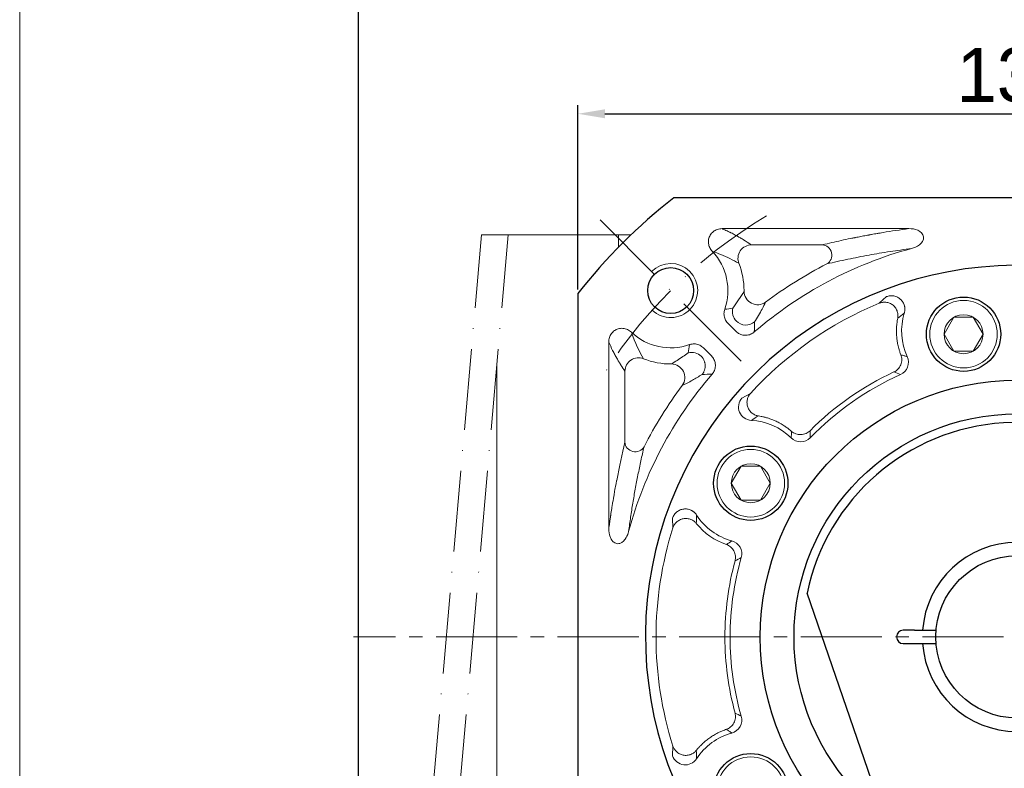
# Model space of a CAD drawing. Header units: millimetres. Extents: x 6170 to 7011, y -653 to -58.
# Tile 3 of 12: x 6170 to 6315, y -276 to -165. Entities that reach past the tile are written whole.
import ezdxf

# ---------------------------------------------------------------- set-up
doc = ezdxf.new("R2010")
doc.units = ezdxf.units.MM
doc.header["$PDSIZE"] = -5
doc.linetypes.add('ACAD_ISO10W100', pattern=[18, 12, -3, 0, -3])
doc.linetypes.add('点画线', pattern=[18, 12, -2, 2, -2])
doc.layers.get('0').update_dxf_attribs({"lineweight": 18})
doc.layers.get('Defpoints').update_dxf_attribs({"lineweight": 18})
for name, color, linetype, lineweight in [('7中心线层', 7, '点画线', 18), ('中心线层', 7, 'ACAD_ISO10W100', 0), ('图框_外框线', 7, 'Continuous', 18), ('尺寸线层', 3, 'Continuous', 18), ('粗实线', 7, 'Continuous', 40), ('细实线', 7, 'Continuous', 18)]:
    doc.layers.add(name, color=color, linetype=linetype, lineweight=lineweight)
doc.styles.add('工程字', font='txt')
doc.dimstyles.new('ISO-25', dxfattribs={"dimtxt": 8, "dimasz": 4, "dimexe": 1.25, "dimexo": 0.625, "dimgap": 1.7, "dimtad": 1, "dimtxsty": '工程字', "dimcen": 2, "dimdle": 8, "dimadec": 0, "dimazin": 0, "dimtfac": 1, "dimtmove": 0, "dimatfit": 3, "dimfxl": 1, "dimarcsym": 0})

# ---------------------------------------------------------------- blocks, each defined once
blk = doc.blocks.new('*D84')
at = {"layer": 'Defpoints', "color": 0}
for p in [(6382.28, -179.06), (6252.28, -205.69), (6382.28, -205.69)]:
    blk.add_point(p, dxfattribs=at)
at = {"layer": '尺寸线层', "color": 0, "lineweight": -2}
for p, q in [((6252.28, -205.06), (6252.28, -177.81)), ((6382.28, -205.06), (6382.28, -177.81)), ((6256.28, -179.06), (6378.28, -179.06))]:
    blk.add_line(p, q, dxfattribs=at)
at = {"layer": '尺寸线层', "color": 0}
for points in [[(6256.28, -178.4), (6256.28, -179.73), (6252.28, -179.06)], [(6378.28, -179.73), (6378.28, -178.4), (6382.28, -179.06)]]:
    blk.add_solid(points, dxfattribs=at)
at = {"layer": '尺寸线层', "color": 0, "insert": (6317.28, -173.36), "char_height": 8, "attachment_point": 5, "style": '工程字'}
blk.add_mtext('130', dxfattribs=at)
blk = doc.blocks.new('*D85')
at = {"layer": 'Defpoints', "color": 0}
for p in [(6381.27, -192.5), (6355.82, -217.95), (6402.15, -233.75), (6247.28, -256.49), (6387.28, -256.49)]:
    blk.add_point(p, dxfattribs=at)
at = {"layer": '尺寸线层', "color": 0, "lineweight": -2}
blk.add_line((6387.91, -256.49), (6406.4, -256.49), dxfattribs=at)
blk.add_arc((6317.28, -256.49), 87.87, 2.6085, 42.3915, dxfattribs=at)
at = {"layer": '尺寸线层', "color": 0}
for points in [[(6382.66, -196.79), (6381.69, -197.71), (6379.41, -194.36)], [(6404.39, -252.51), (6405.72, -252.48), (6405.15, -256.49)]]:
    blk.add_solid(points, dxfattribs=at)
at = {"layer": '尺寸线层', "color": 0, "insert": (6403.73, -220.69), "char_height": 8, "attachment_point": 5, "rotation": 292.5, "style": '工程字'}
blk.add_mtext('45%%d', dxfattribs=at)
blk = doc.blocks.new('*D86')
at = {"layer": 'Defpoints', "color": 0}
for p in [(6247.28, -256.49), (6387.28, -256.49), (6355.82, -295.03), (6393.17, -300.31), (6381.27, -320.49)]:
    blk.add_point(p, dxfattribs=at)
at = {"layer": '尺寸线层', "color": 0, "lineweight": -2}
blk.add_line((6387.91, -256.49), (6406.16, -256.49), dxfattribs=at)
blk.add_arc((6317.28, -256.49), 87.63, 317.6157, 357.3843, dxfattribs=at)
at = {"layer": '尺寸线层', "color": 0}
for points in [[(6405.48, -260.51), (6404.15, -260.48), (6404.91, -256.49)], [(6381.52, -315.1), (6382.49, -316.02), (6379.24, -318.45)]]:
    blk.add_solid(points, dxfattribs=at)
at = {"layer": '尺寸线层', "color": 0, "insert": (6392.97, -287.84), "char_height": 8, "attachment_point": 5, "rotation": 67.5, "style": '工程字'}
blk.add_mtext('45%%d', dxfattribs=at)
blk = doc.blocks.new('*D95')
at = {"layer": 'Defpoints', "color": 0}
for p in [(6355.19, -194.7), (6279.37, -318.29)]:
    blk.add_point(p, dxfattribs=at)
at = {"layer": '尺寸线层', "color": 0, "lineweight": -2}
blk.add_line((6298.09, -287.76), (6282.24, -313.6), dxfattribs=at)
at = {"layer": '尺寸线层', "color": 0}
blk.add_solid([(6281.46, -313.12), (6283.02, -314.08), (6279.37, -318.29)], dxfattribs=at)
at = {"layer": '尺寸线层', "color": 0, "insert": (6286.92, -295.46), "char_height": 8.5, "attachment_point": 5, "rotation": 58.4699, "style": '工程字'}
blk.add_mtext('{{\\H0.9412x;∅145}}', dxfattribs=at)

msp = doc.modelspace()

# ---------------------------------------------------------------- linework, layer by layer
for p, q in [((6273.6397, -196.0653), (6301.2724, -196.0653)), ((6237.9938, -196.9919), (6257.7778, -196.9919)), ((6258.2801, -196.9919), (6243.2802, -196.9919)), ((6260.1314, -196.9919), (6258.2801, -196.9919)), ((6258.2801, -196.9919), (6258.2801, -198.8265)), ((6258.2801, -196.9919), (6258.2801, -198.8272)), ((6288.4667, -198.4568), (6277.9516, -198.4568)), ((6275.6861, -211.2585), (6274.4936, -210.066)), ((6256.8535, -240.4842), (6256.8535, -212.8515)), ((6270.8543, -213.7054), (6272.0467, -214.8979)), ((6240.2778, -315.4919), (6240.2778, -216.083)), ((6240.2778, -315.9919), (6240.2778, -216.083)), ((6240.2778, -216.083), (6240.2778, -256.4919)), ((6259.245, -217.1634), (6259.245, -227.6785))]:
    msp.add_line(p, q)
at = {"color": 7, "linetype": 'Continuous', "lineweight": 15}
for p, q in [((6297.9785, -206.127), (6296.9095, -207.0973)), ((6277.8314, -220.4558), (6276.5541, -221.1285)), ((6266.2915, -238.9038), (6266.3476, -240.3464)), ((6266.3476, -272.6374), (6266.2915, -274.08))]:
    msp.add_line(p, q, dxfattribs=at)
for centre, radius, start, end in [((6266.0149, -205.2266), 8.4734, 340.865406, 43.2348), ((6317.2801, -256.4919), 59.5734, 105.196544, 130.746969), ((6266.0149, -205.2266), 10.8649, 0, 21.812672), ((6317.2801, -256.4919), 61.9649, 117.003596, 126.90813), ((6266.0149, -205.2266), 10.8649, 359.442948, 0), ((6266.0149, -205.2266), 8.4734, 226.7652, 289.134578), ((6266.0149, -205.2266), 10.8649, 248.187328, 270.557052), ((6317.2801, -256.4919), 59.5734, 139.253028, 164.803455), ((6317.2801, -256.4919), 61.9649, 143.09187, 152.996404)]:
    msp.add_arc(centre, radius, start, end)
for start, end in [(112.411529, 137.588538), (162.411462, 197.588538)]:
    msp.add_arc((6317.2801, -256.4919), 53.4303, start, end, dxfattribs=at)
at = {"extrusion": (0, 0, -1)}
for centre, major_axis, ratio, start_param, end_param in [((6288.4667, -199.9511), (-0.3502, 1.4585), 0.93641458, 0.25100834, 2.89058431), ((6278.8716, -205.3517), (1.7848, -0.9025), 0.98101458, 0.46610402, 2.67548863), ((6277.1568, -208.3485), (0.5066, -1.9348), 0.99490252, 1.04372902, 2.09786363), ((6269.1367, -216.3686), (-1.9348, 0.5066), 0.99490252, 1.04372902, 2.09786363), ((6261.2374, -217.1634), (-1.6562, -1.1211), 0.98803806, 0.60064469, 2.54094734), ((6266.1399, -218.0834), (-0.9025, 1.7848), 0.98101458, 0.46610402, 2.67548863), ((6260.7393, -227.6785), (1.4585, -0.3502), 0.93641458, 0.25100834, 2.89058431)]:
    msp.add_ellipse(centre, major_axis=major_axis, ratio=ratio, start_param=start_param, end_param=end_param, dxfattribs=at)
for points, knots in [([(6273.6397, -196.0653), (6273.4038, -196.0625), (6273.1637, -196.0988), (6272.7142, -196.2488), (6272.4984, -196.3651), (6272.1368, -196.656), (6271.983, -196.8317), (6271.758, -197.2094), (6271.6792, -197.4142), (6271.5965, -197.8278), (6271.5898, -198.0419), (6271.6438, -198.4605), (6271.7067, -198.67), (6271.8968, -199.0678), (6272.0306, -199.2589), (6272.1882, -199.4224)], [0, 0, 0, 0, 0.15185197, 0.15185197, 0.30422565, 0.30422565, 0.44880575, 0.44880575, 0.58461449, 0.58461449, 0.71758575, 0.71758575, 0.85399496, 0.85399496, 1, 1, 1, 1]), ([(6273.6397, -196.0653), (6273.7934, -196.1317), (6273.9812, -196.2144), (6274.3044, -196.3631), (6274.4191, -196.4168), (6274.6002, -196.5035), (6274.693, -196.5484), (6274.789, -196.5956), (6274.8537, -196.6275), (6274.8866, -196.6439), (6275.1814, -196.7912), (6275.4002, -196.9066), (6275.6769, -197.0559), (6275.7604, -197.1018), (6275.8736, -197.1647), (6275.9272, -197.1946), (6275.9764, -197.2224), (6276.0003, -197.2359), (6276.012, -197.2425), (6276.0235, -197.2491), (6276.0311, -197.2534), (6276.0351, -197.2556), (6276.1517, -197.322), (6276.2937, -197.404), (6276.545, -197.5537), (6276.6351, -197.6081), (6276.7792, -197.6963), (6276.8534, -197.7421), (6276.9437, -197.7984), (6276.9897, -197.8273), (6277.0097, -197.8399), (6277.023, -197.8483), (6277.0299, -197.8526), (6277.4531, -198.1198), (6277.7494, -198.3199), (6277.9516, -198.4568)], [0, 0, 0, 0, 0.125, 0.125, 0.1875, 0.1875, 0.21875, 0.234375, 0.234375, 0.25, 0.25, 0.375, 0.375, 0.4375, 0.4375, 0.46875, 0.484375, 0.484375, 0.4921875, 0.49609375, 0.49609375, 0.5, 0.5, 0.625, 0.625, 0.6875, 0.6875, 0.71875, 0.734375, 0.7421875, 0.74609375, 0.74609375, 0.75, 0.75, 1, 1, 1, 1]), ([(6301.2724, -196.0653), (6299.9803, -196.2377), (6298.556, -196.4497), (6297.1455, -196.6853), (6296.9721, -196.7147), (6296.9336, -196.7212), (6296.9174, -196.7239), (6296.8655, -196.7328), (6296.7615, -196.7505), (6296.3796, -196.8162), (6295.9603, -196.8902), (6295.5735, -196.9601), (6295.4678, -196.9794), (6295.3973, -196.9923), (6295.3654, -196.9981), (6295.2015, -197.0282), (6294.8082, -197.101), (6294.1537, -197.2252), (6293.5986, -197.334), (6293.3051, -197.3925), (6293.2561, -197.4023), (6293.2419, -197.4052), (6293.2129, -197.411), (6293.1405, -197.4255), (6292.9521, -197.4634), (6292.314, -197.5934), (6290.8032, -197.9121), (6289.4028, -198.232), (6288.4667, -198.4568)], [0, 0, 0, 0, 0.25, 0.28125, 0.28515625, 0.28515625, 0.2890625, 0.2890625, 0.296875, 0.3125, 0.375, 0.390625, 0.3984375, 0.3984375, 0.40625, 0.40625, 0.4375, 0.5, 0.5625, 0.5703125, 0.5703125, 0.57421875, 0.57421875, 0.578125, 0.59375, 0.625, 0.75, 1, 1, 1, 1]), ([(6301.6641, -199.0014), (6302.0934, -198.8986), (6302.4987, -198.7276), (6303.2062, -198.1797), (6303.5228, -197.7657), (6303.4206, -196.8248), (6303.0074, -196.4816), (6302.1759, -196.1176), (6301.7207, -196.0519), (6301.2724, -196.0653)], [0, 0, 0, 0, 0.25, 0.25, 0.5, 0.5, 0.75, 0.75, 1, 1, 1, 1]), ([(6272.1882, -199.4225), (6272.6218, -199.5792), (6273.5618, -199.919), (6274.8474, -200.5077), (6275.6654, -200.9523), (6276.1019, -201.1895)], [0, 0, 0, 0, 0.2854704, 0.61877015, 1, 1, 1, 1]), ([(6277.9516, -198.4568), (6277.4062, -198.4629), (6276.7091, -198.7595), (6275.9213, -199.9235), (6275.9049, -200.6808), (6276.1019, -201.1895)], [0, 0, 0, 0, 0.5, 0.5, 1, 1, 1, 1]), ([(6289.1451, -201.2825), (6290.1606, -201.0513), (6292.0893, -200.6121), (6295.2221, -200.0016), (6298.2982, -199.4676), (6300.5905, -199.1503), (6301.6641, -199.0016)], [0, 0, 0, 0, 0.29363982, 0.55770124, 0.79284234, 1, 1, 1, 1]), ([(6276.8793, -205.3323), (6276.6305, -205.7422), (6276.1798, -206.4848), (6275.5296, -207.4007), (6275.2383, -207.811)], [0, 0, 0, 0, 0.55207917, 1, 1, 1, 1]), ([(6278.4324, -209.8791), (6278.6302, -209.5583), (6279.0576, -208.8648), (6279.5883, -207.9007), (6279.9013, -207.277), (6280.0681, -206.9448)], [0, 0, 0, 0, 0.28688943, 0.62011359, 1, 1, 1, 1]), ([(6274.0201, -208.0041), (6273.9469, -208.2129), (6273.9083, -208.4371), (6273.9076, -208.8799), (6273.9455, -209.1045), (6274.0914, -209.5217), (6274.201, -209.7201), (6274.3865, -209.9533), (6274.4385, -210.0113), (6274.4936, -210.066)], [0, 0, 0, 0, 0.2991436, 0.2991436, 0.59840058, 0.59840058, 0.89632343, 0.89632343, 1, 1, 1, 1]), ([(6275.748, -209.7574), (6276.0659, -210.0709), (6276.5528, -210.3093), (6277.5809, -210.3559), (6278.0874, -210.1625), (6278.4324, -209.8791)], [0, 0, 0, 0, 0.5, 0.5, 1, 1, 1, 1]), ([(6260.2106, -211.4), (6260.0407, -211.2363), (6259.841, -211.0983), (6259.4108, -210.8994), (6259.1739, -210.8362), (6258.7115, -210.8005), (6258.4793, -210.8232), (6258.0573, -210.944), (6257.8599, -211.039), (6257.5164, -211.2834), (6257.3647, -211.4347), (6257.1168, -211.7766), (6257.0188, -211.9726), (6256.8844, -212.3931), (6256.8508, -212.6242), (6256.8535, -212.8515)], [0, 0, 0, 0, 0.15186848, 0.15186848, 0.3042759, 0.3042759, 0.4486569, 0.4486569, 0.5842512, 0.5842512, 0.71724218, 0.71724218, 0.85386599, 0.85386599, 1, 1, 1, 1]), ([(6275.6861, -211.2585), (6275.8423, -211.4163), (6276.0276, -211.5499), (6276.4271, -211.7454), (6276.6467, -211.81), (6277.0865, -211.8608), (6277.3127, -211.8486), (6277.7413, -211.7518), (6277.9498, -211.6661), (6278.2274, -211.4939), (6278.3143, -211.4296), (6278.3954, -211.3591)], [0, 0, 0, 0, 0.22445378, 0.22445378, 0.44908645, 0.44908645, 0.67125526, 0.67125526, 0.89260943, 0.89260943, 1, 1, 1, 1]), ([(6256.8535, -212.8515), (6257.0353, -213.272), (6257.3207, -213.8871), (6257.6758, -214.5778), (6257.859, -214.9163), (6257.952, -215.0839), (6257.9988, -215.1673), (6258.0223, -215.2089), (6258.0341, -215.2296), (6258.04, -215.24), (6258.0422, -215.244), (6258.0445, -215.248), (6258.0468, -215.252), (6258.1392, -215.4145), (6258.284, -215.6622), (6258.4616, -215.9542), (6258.5525, -216.1009), (6258.5985, -216.1745), (6258.6217, -216.2113), (6258.6333, -216.2297), (6258.6391, -216.2389), (6258.6415, -216.2428), (6258.644, -216.2467), (6258.6465, -216.2506), (6258.824, -216.5319), (6259.024, -216.837), (6259.245, -217.1634)], [0, 0, 0, 0, 0.25, 0.375, 0.4375, 0.46875, 0.484375, 0.4921875, 0.49609375, 0.49804687, 0.49902344, 0.49902344, 0.5, 0.5, 0.625, 0.6875, 0.71875, 0.734375, 0.7421875, 0.74609375, 0.74804687, 0.74902344, 0.74902344, 0.75, 0.75, 1, 1, 1, 1]), ([(6270.8543, -213.7054), (6270.6984, -213.5484), (6270.5134, -213.4159), (6270.1153, -213.2221), (6269.8966, -213.1582), (6269.4576, -213.1075), (6269.2313, -213.1196), (6268.9405, -213.1848), (6268.8656, -213.2062), (6268.7923, -213.2319)], [0, 0, 0, 0, 0.29914893, 0.29914893, 0.5984115, 0.5984115, 0.89633545, 0.89633545, 1, 1, 1, 1]), ([(6268.5992, -214.4501), (6268.331, -214.6424), (6267.7517, -215.0579), (6266.9381, -215.5929), (6266.4046, -215.9179), (6266.1205, -216.0911)], [0, 0, 0, 0, 0.28708904, 0.62034058, 1, 1, 1, 1]), ([(6272.1473, -217.6072), (6272.2931, -217.4397), (6272.4125, -217.2449), (6272.5779, -216.8321), (6272.626, -216.6082), (6272.6441, -216.1659), (6272.6152, -215.9413), (6272.4868, -215.521), (6272.3859, -215.3194), (6272.1936, -215.0554), (6272.1231, -214.9734), (6272.0467, -214.8979)], [0, 0, 0, 0, 0.22445208, 0.22445208, 0.44908294, 0.44908294, 0.67124995, 0.67124995, 0.89260521, 0.89260521, 1, 1, 1, 1]), ([(6267.733, -219.2799), (6268.2125, -219.041), (6269.0808, -218.6086), (6270.1767, -217.9424), (6270.6673, -217.6442)], [0, 0, 0, 0, 0.55232274, 1, 1, 1, 1]), ([(6256.8535, -240.4842), (6256.8814, -240.2749), (6256.9186, -239.9993), (6256.9888, -239.4969), (6257.0147, -239.3147), (6257.0571, -239.0207), (6257.0792, -238.8685), (6257.1067, -238.6824), (6257.1208, -238.5872), (6257.128, -238.539), (6257.1316, -238.5149), (6257.1331, -238.5045), (6257.1341, -238.4977), (6257.1348, -238.4931), (6257.1878, -238.1387), (6257.2382, -237.8118), (6257.3105, -237.3542), (6257.334, -237.2072), (6257.3684, -236.9945), (6257.3853, -236.8901), (6257.4048, -236.7717), (6257.4144, -236.7133), (6257.4192, -236.6843), (6257.4215, -236.6699), (6257.4224, -236.6649), (6257.4231, -236.6604), (6257.4239, -236.6558), (6257.4874, -236.2715), (6257.5851, -235.691), (6257.7851, -234.5808), (6257.8435, -234.2658), (6257.9184, -233.8675), (6257.9412, -233.7471), (6257.9722, -233.5844), (6257.9869, -233.5075), (6258.0027, -233.4256), (6258.0102, -233.3865), (6258.0139, -233.3674), (6258.0151, -233.3612), (6258.016, -233.3566), (6258.0168, -233.3521), (6258.0177, -233.3476), (6258.419, -231.2667), (6258.8314, -229.4022), (6259.245, -227.6785)], [0, 0, 0, 0, 0.0625, 0.0625, 0.09375, 0.09375, 0.109375, 0.1171875, 0.12109375, 0.12304688, 0.12402344, 0.12451172, 0.12451172, 0.125, 0.125, 0.1875, 0.1875, 0.21875, 0.21875, 0.234375, 0.2421875, 0.24609375, 0.24804688, 0.24902344, 0.24951172, 0.24951172, 0.25, 0.25, 0.375, 0.375, 0.4375, 0.4375, 0.46875, 0.46875, 0.484375, 0.4921875, 0.49609375, 0.49804688, 0.49902344, 0.49951172, 0.49951172, 0.5, 0.5, 1, 1, 1, 1]), ([(6259.7898, -240.8759), (6259.8862, -240.165), (6260.0875, -238.6788), (6260.4156, -236.6081), (6260.7782, -234.5225), (6261.1766, -232.4464), (6261.6103, -230.3619), (6261.9138, -229.0404), (6262.0707, -228.3569)], [0, 0, 0, 0, 0.13506441, 0.28239255, 0.44231677, 0.61509624, 0.80093591, 1, 1, 1, 1]), ([(6256.8535, -240.4842), (6256.8415, -240.8844), (6256.8951, -241.2958), (6257.0358, -241.6747), (6257.097, -241.8396), (6257.1761, -242.0006), (6257.3637, -242.2718), (6257.4683, -242.3884), (6257.6766, -242.5458), (6257.7728, -242.5998), (6257.9776, -242.6721), (6258.0891, -242.6906), (6258.2955, -242.6871), (6258.3931, -242.6697), (6258.6153, -242.5988), (6258.7376, -242.5324), (6259.0174, -242.3308), (6259.1625, -242.1748), (6259.4855, -241.7317), (6259.6314, -241.4161), (6259.7525, -241.021), (6259.7722, -240.9487), (6259.7896, -240.8759)], [0, 0, 0, 0, 0.22787059, 0.22787059, 0.22787059, 0.32582583, 0.32582583, 0.40932097, 0.40932097, 0.46695633, 0.46695633, 0.52514643, 0.52514643, 0.57677772, 0.57677772, 0.65048338, 0.65048338, 0.76606572, 0.76606572, 0.95795753, 0.95795753, 1, 1, 1, 1])]:
    msp.add_open_spline(points, degree=3, knots=knots)
at = {"color": 7, "linetype": 'Continuous', "lineweight": 15}
for points, knots in [([(6299.6309, -209.3324), (6299.6587, -209.1888), (6299.6725, -209.0322), (6299.6581, -208.7015), (6299.6297, -208.5274), (6299.52, -208.179), (6299.4385, -208.0049), (6299.2225, -207.6809), (6299.088, -207.5313), (6298.7803, -207.2786), (6298.6074, -207.1757), (6298.2478, -207.0269), (6298.0613, -206.9809), (6297.6985, -206.9413), (6297.5223, -206.9474), (6297.1955, -206.9978), (6297.0448, -207.0419), (6296.9095, -207.0973)], [0, 0, 0, 0, 0.125, 0.125, 0.25, 0.25, 0.375, 0.375, 0.5, 0.5, 0.625, 0.625, 0.75, 0.75, 0.875, 0.875, 1, 1, 1, 1]), ([(6300.6067, -208.5772), (6300.6203, -208.5298), (6300.6472, -208.436), (6300.6741, -208.2943), (6300.6911, -208.1557), (6300.6982, -208.0219), (6300.6966, -207.8947), (6300.6878, -207.7755), (6300.6732, -207.6655), (6300.6546, -207.5656), (6300.5961, -207.3195), (6300.4374, -206.943), (6300.0854, -206.509), (6299.6259, -206.1855), (6299.1856, -206.034), (6298.8096, -205.9876), (6298.5256, -205.9929), (6298.241, -206.0374), (6298.0639, -206.0978), (6297.9785, -206.127)], [0, 0, 0, 0, 0.03311338, 0.06545788, 0.09677476, 0.12681404, 0.15534031, 0.18213735, 0.20701142, 0.22979304, 0.25033753, 0.37678987, 0.49972286, 0.62069071, 0.74931969, 0.8075358, 0.87444798, 0.93950308, 1, 1, 1, 1]), ([(6299.6309, -209.3324), (6299.6114, -209.4357), (6299.5714, -209.6487), (6299.5232, -209.9803), (6299.4838, -210.3323), (6299.449, -210.8047), (6299.4379, -211.3868), (6299.4731, -212.0718), (6299.5564, -212.7507), (6299.6697, -213.3338), (6299.7974, -213.8363), (6299.9284, -214.2758), (6300.0398, -214.5778), (6300.0984, -214.7365)], [0, 0, 0, 0, 0.05733096, 0.11832368, 0.18282599, 0.25066163, 0.37680126, 0.50034286, 0.62473693, 0.74984987, 0.82430031, 0.90770342, 1, 1, 1, 1]), ([(6299.0778, -217.2666), (6299.2835, -217.1703), (6299.4871, -217.0309), (6299.8395, -216.6686), (6299.987, -216.4457), (6300.1834, -215.9585), (6300.2319, -215.6957), (6300.2295, -215.1902), (6300.1796, -214.9486), (6300.0984, -214.7365)], [0, 0, 0, 0, 0.25, 0.25, 0.5, 0.5, 0.75, 0.75, 1, 1, 1, 1]), ([(6300.0399, -217.6667), (6300.5235, -217.4522), (6300.9151, -217.0365), (6301.2844, -216.0508), (6301.2625, -215.4813), (6301.0394, -215.0019)], [0, 0, 0, 0, 0.5, 0.5, 1, 1, 1, 1]), ([(6300.0984, -214.7365), (6300.2564, -214.7832), (6300.5659, -214.8746), (6300.8838, -214.9601), (6301.0394, -215.0019)], [0, 0, 0, 0, 0.51051495, 1, 1, 1, 1]), ([(6276.5541, -221.1285), (6276.0591, -221.6979), (6275.9243, -222.5412), (6276.359, -223.5671), (6276.6061, -223.8707), (6277.2165, -224.2934), (6277.5843, -224.4181), (6277.9575, -224.4362)], [0, 0, 0, 0, 0.5, 0.5, 0.75, 0.75, 1, 1, 1, 1]), ([(6277.8314, -220.4558), (6277.7332, -220.5641), (6277.6402, -220.6906), (6277.481, -220.9805), (6277.415, -221.1439), (6277.3282, -221.4984), (6277.3076, -221.6894), (6277.3244, -222.0782), (6277.362, -222.2759), (6277.4942, -222.6514), (6277.5888, -222.829), (6277.8194, -223.1428), (6277.9551, -223.2789), (6278.245, -223.5011), (6278.3989, -223.5874), (6278.7047, -223.714), (6278.8566, -223.7546), (6279.0011, -223.7776)], [0, 0, 0, 0, 0.125, 0.125, 0.25, 0.25, 0.375, 0.375, 0.5, 0.5, 0.625, 0.625, 0.75, 0.75, 0.875, 0.875, 1, 1, 1, 1]), ([(6283.9199, -226.0635), (6283.8425, -225.9973), (6283.6916, -225.8682), (6283.4637, -225.6884), (6283.2433, -225.524), (6283.0309, -225.3745), (6282.6898, -225.1472), (6282.2273, -224.8704), (6281.6179, -224.5615), (6280.998, -224.2991), (6280.4071, -224.0964), (6279.8748, -223.9502), (6279.4267, -223.849), (6279.1383, -223.8006), (6279.0011, -223.7776)], [0, 0, 0, 0, 0.05558468, 0.10839593, 0.15843598, 0.20569787, 0.25016702, 0.38213773, 0.49967412, 0.62284054, 0.74935547, 0.84035243, 0.92406502, 1, 1, 1, 1]), ([(6283.9199, -226.0635), (6284.0914, -226.2121), (6284.3013, -226.3414), (6284.7752, -226.516), (6285.0385, -226.5602), (6285.563, -226.542), (6285.8226, -226.4797), (6286.2833, -226.2727), (6286.4838, -226.1292), (6286.6446, -225.9691)], [0, 0, 0, 0, 0.25, 0.25, 0.5, 0.5, 0.75, 0.75, 1, 1, 1, 1]), ([(6283.8465, -227.0372), (6283.8606, -226.8769), (6283.8894, -226.5494), (6283.9096, -226.2277), (6283.9199, -226.0635)], [0, 0, 0, 0, 0.48967145, 1, 1, 1, 1]), ([(6283.8465, -227.0372), (6284.2208, -227.4108), (6284.7494, -227.6262), (6285.8015, -227.6156), (6286.3247, -227.3902), (6286.6915, -227.0096)], [0, 0, 0, 0, 0.5, 0.5, 1, 1, 1, 1]), ([(6269.8578, -238.4654), (6269.8302, -238.4245), (6269.7757, -238.3436), (6269.6844, -238.2319), (6269.5892, -238.1298), (6269.4912, -238.0384), (6269.3928, -237.9579), (6269.2958, -237.888), (6269.2022, -237.8284), (6269.1136, -237.7785), (6268.8875, -237.6652), (6268.4971, -237.5447), (6267.9384, -237.5354), (6267.3952, -237.6794), (6266.9962, -237.9194), (6266.719, -238.1776), (6266.5404, -238.3986), (6266.3916, -238.6451), (6266.3241, -238.8197), (6266.2915, -238.9038)], [0, 0, 0, 0, 0.03311296, 0.06545709, 0.09677368, 0.12681278, 0.15533898, 0.18213611, 0.20701041, 0.22979244, 0.2503375, 0.37678974, 0.49972283, 0.62069077, 0.74931972, 0.80753573, 0.87444796, 0.939503, 1, 1, 1, 1]), ([(6269.8092, -239.6984), (6269.717, -239.5848), (6269.6059, -239.4736), (6269.3434, -239.272), (6269.1917, -239.1819), (6268.8543, -239.0419), (6268.6686, -238.9925), (6268.2815, -238.9497), (6268.0805, -238.9566), (6267.6891, -239.0298), (6267.4992, -239.0961), (6267.154, -239.276), (6266.9989, -239.3893), (6266.7353, -239.6417), (6266.6268, -239.7805), (6266.4553, -240.0633), (6266.3922, -240.2071), (6266.3476, -240.3464)], [0, 0, 0, 0, 0.125, 0.125, 0.25, 0.25, 0.375, 0.375, 0.5, 0.5, 0.625, 0.625, 0.75, 0.75, 0.875, 0.875, 1, 1, 1, 1]), ([(6275.5443, -245.2295), (6275.6029, -245.0099), (6275.6271, -244.7642), (6275.5762, -244.2609), (6275.5002, -244.0044), (6275.2532, -243.5404), (6275.0828, -243.3342), (6274.6937, -243.0109), (6274.4763, -242.8939), (6274.2615, -242.8199)], [0, 0, 0, 0, 0.25, 0.25, 0.5, 0.5, 0.75, 0.75, 1, 1, 1, 1]), ([(6276.4699, -244.7488), (6276.6169, -244.24), (6276.5501, -243.672), (6276.0314, -242.7547), (6275.5801, -242.4053), (6275.0687, -242.2686)], [0, 0, 0, 0, 0.5, 0.5, 1, 1, 1, 1]), ([(6276.4689, -268.2354), (6275.3638, -264.3868), (6274.8125, -260.4755), (6274.8112, -252.5267), (6275.387, -248.5189), (6276.4699, -244.7488)], [0, 0, 0, 0, 0.5, 0.5, 1, 1, 1, 1]), ([(6275.5443, -245.2295), (6274.5546, -248.9028), (6274.0455, -252.7478), (6274.0524, -260.3181), (6274.5486, -264.0614), (6275.5434, -267.7548)], [0, 0, 0, 0, 0.5, 0.5, 1, 1, 1, 1]), ([(6274.2607, -270.1642), (6274.4755, -270.0902), (6274.6928, -269.9731), (6275.0819, -269.6499), (6275.2522, -269.4437), (6275.4992, -268.9797), (6275.5752, -268.7232), (6275.6262, -268.22), (6275.6019, -267.9743), (6275.5434, -267.7548)], [0, 0, 0, 0, 0.25, 0.25, 0.5, 0.5, 0.75, 0.75, 1, 1, 1, 1]), ([(6275.0679, -270.7154), (6275.5795, -270.5786), (6276.0314, -270.2283), (6276.5494, -269.3107), (6276.6157, -268.7439), (6276.4689, -268.2354)], [0, 0, 0, 0, 0.5, 0.5, 1, 1, 1, 1]), ([(6274.2607, -270.1642), (6274.1641, -270.1982), (6273.976, -270.2644), (6273.7051, -270.372), (6273.4515, -270.4807), (6273.2152, -270.59), (6272.8466, -270.7719), (6272.3744, -271.0343), (6271.8007, -271.4081), (6271.2624, -271.8141), (6270.7904, -272.2252), (6270.3967, -272.6137), (6270.0844, -272.9518), (6269.8979, -273.1779), (6269.8092, -273.2854)], [0, 0, 0, 0, 0.05572111, 0.10862207, 0.15870503, 0.20596278, 0.25038032, 0.38254659, 0.49987063, 0.62302565, 0.74944045, 0.84042631, 0.92411132, 1, 1, 1, 1]), ([(6275.0679, -270.7154), (6274.9359, -270.6229), (6274.6665, -270.4339), (6274.3978, -270.2553), (6274.2607, -270.1642)], [0, 0, 0, 0, 0.48966329, 1, 1, 1, 1]), ([(6266.2915, -274.08), (6266.5373, -274.7938), (6267.2004, -275.3324), (6268.6763, -275.5133), (6269.4491, -275.1532), (6269.8578, -274.5184)], [0, 0, 0, 0, 0.5, 0.5, 1, 1, 1, 1]), ([(6266.3476, -272.6374), (6266.3922, -272.7766), (6266.4553, -272.9205), (6266.6268, -273.2032), (6266.7353, -273.3421), (6266.9989, -273.5945), (6267.154, -273.7078), (6267.4992, -273.8877), (6267.6891, -273.954), (6268.0805, -274.0272), (6268.2815, -274.0341), (6268.6686, -273.9913), (6268.8543, -273.9418), (6269.1917, -273.8019), (6269.3434, -273.7117), (6269.6059, -273.5102), (6269.717, -273.399), (6269.8092, -273.2854)], [0, 0, 0, 0, 0.125, 0.125, 0.25, 0.25, 0.375, 0.375, 0.5, 0.5, 0.625, 0.625, 0.75, 0.75, 0.875, 0.875, 1, 1, 1, 1])]:
    msp.add_open_spline(points, degree=3, knots=knots, dxfattribs=at)
for points in [[(6274.0201, -208.0041), (6274.4294, -207.9484), (6274.8354, -207.8834), (6275.2383, -207.811)], [(6278.3954, -211.3591), (6278.4055, -210.8689), (6278.4179, -210.3755), (6278.4324, -209.8791)], [(6260.2106, -211.4), (6260.7482, -212.9931), (6261.3471, -214.1986), (6261.9777, -215.3137)], [(6268.5992, -214.4501), (6268.6716, -214.0472), (6268.7366, -213.6412), (6268.7923, -213.2319)], [(6272.1473, -217.6072), (6271.6522, -217.6174), (6271.1589, -217.6298), (6270.6673, -217.6442)]]:
    msp.add_open_spline(points, degree=3)
for points in [[(6300.6067, -208.5772), (6300.2642, -208.8261), (6299.9404, -209.078), (6299.6309, -209.3324)], [(6301.0394, -215.0019), (6300.1105, -212.9989), (6299.9572, -210.6884), (6300.6067, -208.5772)], [(6299.0778, -217.2666), (6294.4685, -219.4116), (6290.239, -222.3717), (6286.6446, -225.9691)], [(6286.6915, -227.0096), (6290.4909, -223.0788), (6295.0436, -219.8917), (6300.0399, -217.6667)], [(6300.0399, -217.6667), (6299.7113, -217.5348), (6299.3912, -217.4013), (6299.0778, -217.2666)], [(6279.0011, -223.7776), (6278.6561, -223.9815), (6278.3086, -224.1995), (6277.9575, -224.4362)], [(6277.9575, -224.4362), (6280.1571, -224.5478), (6282.2784, -225.4767), (6283.8465, -227.0372)], [(6286.6446, -225.9691), (6286.664, -226.3095), (6286.6799, -226.6557), (6286.6915, -227.0096)], [(6269.8578, -238.4654), (6269.8283, -238.8877), (6269.8133, -239.2977), (6269.8092, -239.6984)], [(6275.0687, -242.2686), (6272.9318, -241.6943), (6271.0593, -240.3224), (6269.8578, -238.4654)], [(6269.8092, -239.6984), (6270.9655, -241.1358), (6272.5267, -242.2273), (6274.2615, -242.8199)], [(6274.2615, -242.8199), (6274.5301, -242.6428), (6274.7991, -242.4595), (6275.0687, -242.2686)], [(6276.4699, -244.7488), (6276.1573, -244.9162), (6275.8491, -245.0758), (6275.5443, -245.2295)], [(6275.5434, -267.7548), (6275.8482, -267.9084), (6276.1563, -268.0681), (6276.4689, -268.2354)], [(6269.8578, -274.5184), (6271.0566, -272.6655), (6272.927, -271.291), (6275.0679, -270.7154)], [(6269.8092, -273.2854), (6269.8133, -273.6861), (6269.8283, -274.096), (6269.8578, -274.5184)]]:
    msp.add_open_spline(points, degree=3, dxfattribs=at)
msp.add_rational_spline([(6270.6673, -217.6442), (6271.8152, -216.2472), (6270.5456, -214.9598)], [1, 0.740742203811, 1], degree=2)
at = {"layer": '7中心线层'}
msp.add_line((6387.2801, -256.4919), (6219.034, -256.4919), dxfattribs=at)
at = {"layer": '中心线层'}
for p, q in [((6276.4676, -215.6794), (6255.5622, -194.7739)), ((6227.5826, -315.9919), (6237.9938, -196.9919)), ((6231.5369, -315.9919), (6241.9481, -196.9919))]:
    msp.add_line(p, q, dxfattribs=at)
msp.add_arc((6317.2801, -256.4919), 72.5, 120.73805, 149.26195, dxfattribs=at)
at = {"layer": '图框_外框线', "color": 3}
msp.add_lwpolyline([(6169.6251, -653.3161), (7011.4203, -653.3161), (7011.4203, -58.0467), (6169.6251, -58.0467)], close=True, dxfattribs=at)
at = {"layer": '图框_外框线', "color": 3, "lineweight": 25}
msp.add_lwpolyline([(6219.732, -643.2948), (7001.3989, -643.2948), (7001.3989, -68.0681), (6219.732, -68.0681)], close=True, dxfattribs=at)
at = {"layer": '粗实线', "lineweight": 30}
for p, q in [((6368.0861, -191.4919), (6266.4741, -191.4919)), ((6252.2801, -205.6859), (6252.2801, -307.2979))]:
    msp.add_line(p, q, dxfattribs=at)
at = {"layer": '粗实线', "linetype": 'Continuous', "lineweight": 30}
for p, q in [((6296.8425, -280.7894), (6286.2016, -249.9964)), ((6300.8098, -255.5019), (6300.4501, -255.5019)), ((6302.7939, -255.5019), (6304.0149, -255.5019)), ((6300.4501, -257.4819), (6300.8098, -257.4819)), ((6302.7939, -257.4819), (6305.321, -257.4819))]:
    msp.add_line(p, q, dxfattribs=at)
at = {"layer": '粗实线', "lineweight": 30}
for centre, radius in [((6266.0149, -205.2266), 3.4), ((6309.3791, -211.6831), 5.5), ((6317.2801, -256.4919), 38), ((6317.2801, -256.4919), 33), ((6277.8759, -233.7419), 5.5), ((6277.8759, -279.2419), 5.5)]:
    msp.add_circle(centre, radius, dxfattribs=at)
at = {"layer": '粗实线', "linetype": 'Continuous', "lineweight": 30}
msp.add_circle((6317.2801, -256.4919), 12, dxfattribs=at)
at = {"layer": '粗实线', "lineweight": 30}
for radius, start, end in [(82.5, 128.01228, 141.98772), (55, 250.635704, 226.586158), (31.75, 229.931457, 168.194953)]:
    msp.add_arc((6317.2801, -256.4919), radius, start, end, dxfattribs=at)
at = {"layer": '粗实线', "linetype": 'Continuous', "lineweight": 30}
for centre, radius, start, end in [((6317.2801, -256.4919), 14, 4.055014, 175.944986), ((6300.4501, -256.4919), 0.99, 90, 270), ((6317.2801, -256.4919), 14, 184.055014, 355.944986)]:
    msp.add_arc(centre, radius, start, end, dxfattribs=at)
for points, knots in [([(6302.1355, -255.5019), (6302.1294, -255.5019), (6302.1069, -255.5019), (6302.0092, -255.5019), (6301.9357, -255.5019), (6301.7514, -255.5019), (6301.638, -255.5019), (6301.3875, -255.5019), (6301.2469, -255.5019), (6301.0068, -255.5019), (6300.908, -255.5019), (6300.8098, -255.5019)], [0, 0, 0, 0, 0.21440062, 0.21440062, 0.42878771, 0.42878771, 0.64338873, 0.64338873, 0.85842116, 0.85842116, 1, 1, 1, 1]), ([(6300.8098, -257.4819), (6300.9581, -257.4819), (6301.1083, -257.4819), (6301.3881, -257.4819), (6301.5215, -257.4819), (6301.7528, -257.4819), (6301.8541, -257.4819), (6302.0108, -257.4819), (6302.0685, -257.4819), (6302.121, -257.4819), (6302.1385, -257.4819), (6302.1317, -257.4819)], [0, 0, 0, 0, 0.21545107, 0.21545107, 0.43091105, 0.43091105, 0.6462228, 0.6462228, 0.86113777, 0.86113777, 1, 1, 1, 1])]:
    msp.add_open_spline(points, degree=3, knots=knots, dxfattribs=at)
for points in [[(6302.1324, -255.5019), (6302.3529, -255.5019), (6302.5734, -255.5019), (6302.7939, -255.5019)], [(6304.0149, -255.5019), (6304.2176, -255.5019), (6304.4203, -255.5019), (6305.321, -255.5019)], [(6302.1324, -257.4819), (6302.3529, -257.4819), (6302.5734, -257.4819), (6302.7939, -257.4819)], [(6304.0149, -257.4819), (6304.2696, -257.4819), (6304.5244, -257.4819), (6304.7792, -257.4819)]]:
    msp.add_open_spline(points, degree=3, dxfattribs=at)
at = {"layer": '细实线'}
for points in [[(6312.2659, -211.6831), (6310.8225, -209.1831), (6307.9357, -209.1831), (6306.4924, -211.6831), (6307.9357, -214.1831), (6310.8225, -214.1831)], [(6280.7627, -233.7419), (6279.3193, -231.2419), (6276.4326, -231.2419), (6274.9892, -233.7419), (6276.4326, -236.2419), (6279.3193, -236.2419)]]:
    msp.add_lwpolyline(points, close=True, dxfattribs=at)
for centre, radius in [((6309.3791, -211.6831), 5), ((6309.3791, -211.6831), 2.8868), ((6277.8759, -233.7419), 5), ((6277.8759, -233.7419), 2.8868), ((6277.8759, -279.2419), 5)]:
    msp.add_circle(centre, radius, dxfattribs=at)
msp.add_arc((6266.0149, -205.2266), 4, 226.580774, 135, dxfattribs=at)

# ---------------------------------------------------------------- dimensions: what is measured, and where the dimension line sits
at = {"layer": '尺寸线层'}
dim = msp.add_linear_dim(base=(6382.2801, -179.0646), p1=(6252.2801, -205.6859), p2=(6382.2801, -205.6859), dimstyle='ISO-25', dxfattribs=at)
dim.commit()
dim.dimension.update_dxf_attribs({"geometry": '*D84', "text_midpoint": (6317.2801, -173.3646)})
for base, line1, line2, picture, middle in [((6402.1539, -233.75), ((6247.2801, -256.4919), (6387.2801, -256.4919)), ((6355.8174, -217.9546), (6381.2733, -192.4987)), '*D85', (6403.7255, -220.685)), ((6393.1673, -300.3054), ((6355.8174, -295.0292), (6381.2733, -320.4851)), ((6247.2801, -256.4919), (6387.2801, -256.4919)), '*D86', (6392.9708, -287.844))]:
    dim = msp.add_angular_dim_2l(base=base, line1=line1, line2=line2, dimstyle='ISO-25', override={"dimtxsty": '工程字'}, dxfattribs=at)
    dim.commit()
    dim.dimension.update_dxf_attribs({"geometry": picture, "text_midpoint": middle})
dim = msp.add_diameter_dim_2p(p1=(6355.1937, -194.6954), p2=(6279.3665, -318.2884), text='{{\\H0.9412x;<>}}', dimstyle='ISO-25', override={"dimtxt": 8.5, "dimasz": 5.5, "dimgap": 1.5}, dxfattribs=at)
dim.commit()
dim.dimension.update_dxf_attribs({"geometry": '*D95', "text_midpoint": (6291.6062, -298.3385), "dimtype": 163})

doc.saveas('drawing.dxf')
